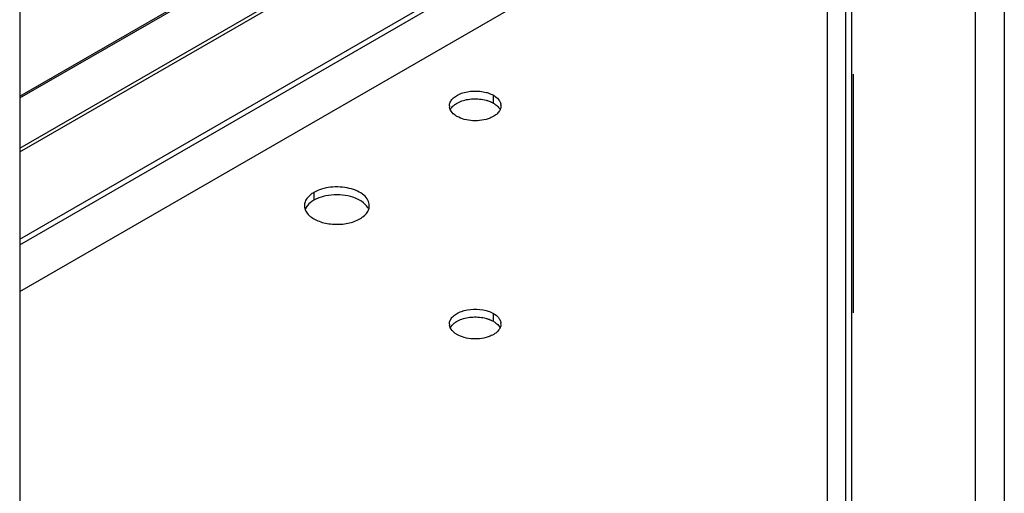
# Model space of a CAD drawing. Header units: inches. Extents: x 5 to 265, y 5 to 171.
# Tile 77 of 212: x 198 to 204, y 76 to 79. Entities that reach past the tile are written whole.
import ezdxf

# ---------------------------------------------------------------- set-up
doc = ezdxf.new("R2010")
doc.units = ezdxf.units.IN
doc.header["$LTSCALE"] = 14.96
doc.header["$MEASUREMENT"] = 0
doc.linetypes.add('HIDDEN', pattern=[0.2, 0.1, -0.1])
doc.layers.get('0').update_dxf_attribs({"linetype": 'CONTINUOUS'})
doc.layers.add('03_ALL_AXES', color=7, linetype='CONTINUOUS')
doc.layers.add('DEFAULT_2', color=7, linetype='HIDDEN')

msp = doc.modelspace()

# ---------------------------------------------------------------- linework, layer by layer
at = {"color": 7, "linetype": 'Continuous'}
for p, q in [((203.9702, 129.2727), (203.9702, 63.136)), ((204.1526, 129.2727), (204.1526, 63.136)), ((203.0446, 128.3338), (203.0446, 65.826)), ((203.1609, 65.2161), (203.1609, 128.1553)), ((203.1987, 65.1634), (203.1987, 128.1362)), ((197.9895, 125.7406), (197.9895, 59.6039)), ((197.9895, 78.5412), (202.2992, 81.0294)), ((197.9895, 78.5314), (202.2998, 81.0199)), ((197.9895, 78.2149), (202.3403, 80.7268)), ((197.9895, 78.1918), (202.3416, 80.7045)), ((197.9895, 77.6457), (202.3214, 80.1467)), ((197.9895, 77.6104), (202.3274, 80.1148))]:
    msp.add_line(p, q, dxfattribs=at)
at = {"layer": '03_ALL_AXES', "color": 7, "linetype": 'Continuous'}
for p, q in [((197.9895, 77.3173), (202.3311, 79.8239)), ((200.955, 78.4975), (200.955, 78.5465)), ((199.8314, 77.9385), (199.8314, 77.8895)), ((200.955, 77.1309), (200.955, 77.1799))]:
    msp.add_line(p, q, dxfattribs=at)
for centre, radius, start, end in [((200.7335, 78.4805), 0.0542, 179.9719, 188.59659), ((200.9481, 78.4806), 0.0542, 359.9719, 8.59659), ((199.84, 77.8557), 0.0681, 171.40423, 180.02811), ((199.9336, 77.712), 0.2049, 115.06789, 119.92967), ((200.1098, 77.8556), 0.0681, 351.40423, 0.02811), ((199.851, 77.8588), 0.0796, 202.43045, 204.89552), ((200.7335, 77.1139), 0.0542, 179.9719, 188.59659), ((200.9481, 77.114), 0.0542, 359.9719, 8.59659)]:
    msp.add_arc(centre, radius, start, end, dxfattribs=at)
for points, knots in [([(200.6793, 78.4805), (200.6793, 78.4884), (200.6832, 78.5052), (200.6992, 78.5273), (200.7235, 78.546), (200.7668, 78.5661), (200.8307, 78.5772), (200.8835, 78.5719), (200.909, 78.565)], [0, 0, 0, 0, 0.087232, 0.184044, 0.295672, 0.422614, 0.708159, 1, 1, 1, 1]), ([(200.7481, 78.5079), (200.773, 78.5179), (200.8274, 78.5283), (200.8824, 78.5232), (200.909, 78.516)], [0, 0, 0, 0, 0.492405, 1, 1, 1, 1]), ([(200.909, 78.565), (200.9132, 78.5639), (200.9291, 78.5591), (200.9444, 78.5526), (200.955, 78.5465)], [0, 0, 0, 0, 0.263268, 1, 1, 1, 1]), ([(200.955, 78.5465), (200.9588, 78.5442), (200.9726, 78.5355), (200.9849, 78.524), (200.9915, 78.5141)], [0, 0, 0, 0, 0.272371, 1, 1, 1, 1]), ([(200.7266, 78.4146), (200.7217, 78.4174), (200.7047, 78.4285), (200.6901, 78.4442), (200.6842, 78.4576)], [0, 0, 0, 0, 0.279986, 1, 1, 1, 1]), ([(200.6859, 78.458), (200.6872, 78.4605), (200.6932, 78.4706), (200.7015, 78.4793), (200.7085, 78.485)], [0, 0, 0, 0, 0.234163, 1, 1, 1, 1]), ([(200.7085, 78.485), (200.7112, 78.4873), (200.7235, 78.4965), (200.7373, 78.5035), (200.7481, 78.5079)], [0, 0, 0, 0, 0.233874, 1, 1, 1, 1]), ([(200.909, 78.516), (200.9117, 78.5153), (200.922, 78.5124), (200.9321, 78.5086), (200.9393, 78.5054)], [0, 0, 0, 0, 0.25736, 1, 1, 1, 1]), ([(200.9393, 78.5054), (200.9407, 78.5048), (200.946, 78.5023), (200.9512, 78.4996), (200.955, 78.4975)], [0, 0, 0, 0, 0.256085, 1, 1, 1, 1]), ([(200.955, 78.4975), (200.9582, 78.4956), (200.97, 78.4882), (200.9807, 78.4789), (200.9871, 78.4709)], [0, 0, 0, 0, 0.268125, 1, 1, 1, 1]), ([(200.9871, 78.4709), (200.9882, 78.4696), (200.9921, 78.4645), (200.9954, 78.4589), (200.9973, 78.4545)], [0, 0, 0, 0, 0.259767, 1, 1, 1, 1]), ([(200.9915, 78.5141), (200.9928, 78.5121), (200.9975, 78.5042), (201.0007, 78.4953), (201.0017, 78.4887)], [0, 0, 0, 0, 0.262095, 1, 1, 1, 1]), ([(201.0023, 78.4805), (201.0023, 78.4783), (201.0017, 78.4691), (200.9988, 78.4602), (200.9956, 78.454)], [0, 0, 0, 0, 0.244781, 1, 1, 1, 1]), ([(200.9334, 78.4042), (200.9171, 78.3976), (200.8817, 78.3885), (200.827, 78.3858), (200.7738, 78.3937), (200.7409, 78.4063), (200.7266, 78.4146)], [0, 0, 0, 0, 0.247188, 0.509885, 0.767302, 1, 1, 1, 1]), ([(200.9731, 78.4271), (200.9703, 78.4248), (200.9581, 78.4156), (200.9443, 78.4085), (200.9334, 78.4042)], [0, 0, 0, 0, 0.233874, 1, 1, 1, 1]), ([(200.9956, 78.454), (200.9944, 78.4516), (200.9883, 78.4414), (200.98, 78.4328), (200.9731, 78.4271)], [0, 0, 0, 0, 0.234163, 1, 1, 1, 1]), ([(200.1779, 77.8556), (200.1779, 77.8673), (200.1709, 77.8927), (200.1432, 77.9241), (200.1025, 77.9489), (200.0516, 77.9659), (199.9945, 77.9739), (199.9359, 77.9723), (199.8804, 77.9612), (199.8464, 77.9472), (199.8314, 77.9385)], [0, 0, 0, 0, 0.086935, 0.186408, 0.303806, 0.43762, 0.582126, 0.729412, 0.871213, 1, 1, 1, 1]), ([(199.8049, 77.9196), (199.7964, 77.9121), (199.7821, 77.896), (199.7742, 77.8757), (199.7727, 77.8658)], [0, 0, 0, 0, 0.530781, 1, 1, 1, 1]), ([(199.8314, 77.9385), (199.8289, 77.9371), (199.8196, 77.9314), (199.8109, 77.9249), (199.8049, 77.9196)], [0, 0, 0, 0, 0.26005, 1, 1, 1, 1]), ([(199.8891, 77.9129), (199.8854, 77.9118), (199.871, 77.9076), (199.8569, 77.9023), (199.8468, 77.8975)], [0, 0, 0, 0, 0.258477, 1, 1, 1, 1]), ([(200.1412, 77.8739), (200.1264, 77.8861), (200.0895, 77.9061), (200.0264, 77.9223), (199.9576, 77.9257), (199.9113, 77.9188), (199.8891, 77.9129)], [0, 0, 0, 0, 0.218902, 0.470535, 0.737955, 1, 1, 1, 1]), ([(199.7719, 77.8556), (199.7719, 77.8487), (199.7734, 77.8394), (199.7766, 77.8306), (199.7775, 77.8284)], [0, 0, 0, 0, 0.743741, 1, 1, 1, 1]), ([(199.7856, 77.8489), (199.7845, 77.8473), (199.7805, 77.8409), (199.7773, 77.8341), (199.7756, 77.8288)], [0, 0, 0, 0, 0.258337, 1, 1, 1, 1]), ([(199.8314, 77.8895), (199.8265, 77.8867), (199.8093, 77.8757), (199.7939, 77.8613), (199.7856, 77.8489)], [0, 0, 0, 0, 0.272316, 1, 1, 1, 1]), ([(200.171, 77.837), (200.1694, 77.8403), (200.1618, 77.8543), (200.1506, 77.8661), (200.1412, 77.8739)], [0, 0, 0, 0, 0.23318, 1, 1, 1, 1]), ([(199.7788, 77.8253), (199.7804, 77.8219), (199.7881, 77.808), (199.7992, 77.7961), (199.8086, 77.7884)], [0, 0, 0, 0, 0.23318, 1, 1, 1, 1]), ([(199.8086, 77.7884), (199.8275, 77.7729), (199.8763, 77.7492), (199.9578, 77.7354), (200.0422, 77.7413), (200.0957, 77.7596), (200.1185, 77.7728)], [0, 0, 0, 0, 0.225651, 0.487909, 0.756855, 1, 1, 1, 1]), ([(200.1185, 77.7728), (200.1253, 77.7767), (200.1484, 77.7919), (200.168, 77.8146), (200.1743, 77.8335)], [0, 0, 0, 0, 0.283715, 1, 1, 1, 1]), ([(200.6793, 77.114), (200.6793, 77.1219), (200.6832, 77.1387), (200.6992, 77.1608), (200.7235, 77.1795), (200.7668, 77.1996), (200.8307, 77.2106), (200.8835, 77.2053), (200.909, 77.1985)], [0, 0, 0, 0, 0.087232, 0.184044, 0.295672, 0.422614, 0.708159, 1, 1, 1, 1]), ([(200.909, 77.1985), (200.9132, 77.1973), (200.9291, 77.1926), (200.9444, 77.186), (200.955, 77.1799)], [0, 0, 0, 0, 0.263268, 1, 1, 1, 1]), ([(200.955, 77.1799), (200.9588, 77.1777), (200.9726, 77.1689), (200.9849, 77.1574), (200.9915, 77.1475)], [0, 0, 0, 0, 0.272371, 1, 1, 1, 1]), ([(200.686, 77.0915), (200.6872, 77.0939), (200.6932, 77.1041), (200.7015, 77.1127), (200.7085, 77.1185)], [0, 0, 0, 0, 0.234163, 1, 1, 1, 1]), ([(200.7085, 77.1185), (200.7113, 77.1207), (200.7235, 77.1299), (200.7373, 77.137), (200.7482, 77.1414)], [0, 0, 0, 0, 0.233874, 1, 1, 1, 1]), ([(200.7482, 77.1414), (200.773, 77.1514), (200.8274, 77.1618), (200.8824, 77.1567), (200.909, 77.1495)], [0, 0, 0, 0, 0.492405, 1, 1, 1, 1]), ([(200.909, 77.1495), (200.9117, 77.1488), (200.922, 77.1458), (200.9321, 77.1421), (200.9394, 77.1388)], [0, 0, 0, 0, 0.25736, 1, 1, 1, 1]), ([(200.9394, 77.1388), (200.9407, 77.1382), (200.946, 77.1358), (200.9512, 77.1331), (200.955, 77.1309)], [0, 0, 0, 0, 0.256085, 1, 1, 1, 1]), ([(200.955, 77.1309), (200.9582, 77.129), (200.97, 77.1216), (200.9807, 77.1123), (200.9872, 77.1044)], [0, 0, 0, 0, 0.268125, 1, 1, 1, 1]), ([(200.9872, 77.1044), (200.9882, 77.1031), (200.9921, 77.0979), (200.9954, 77.0923), (200.9973, 77.0879)], [0, 0, 0, 0, 0.259767, 1, 1, 1, 1]), ([(200.9915, 77.1475), (200.9928, 77.1455), (200.9975, 77.1376), (201.0007, 77.1288), (201.0017, 77.1221)], [0, 0, 0, 0, 0.262095, 1, 1, 1, 1]), ([(201.0023, 77.114), (201.0023, 77.1117), (201.0017, 77.1026), (200.9988, 77.0936), (200.9956, 77.0875)], [0, 0, 0, 0, 0.244781, 1, 1, 1, 1]), ([(200.7266, 77.048), (200.7217, 77.0509), (200.7048, 77.0619), (200.6901, 77.0777), (200.6843, 77.091)], [0, 0, 0, 0, 0.279986, 1, 1, 1, 1]), ([(200.9334, 77.0376), (200.9172, 77.031), (200.8817, 77.0219), (200.827, 77.0192), (200.7738, 77.0271), (200.7409, 77.0398), (200.7266, 77.048)], [0, 0, 0, 0, 0.247188, 0.509885, 0.767302, 1, 1, 1, 1]), ([(200.9731, 77.0605), (200.9703, 77.0582), (200.9581, 77.049), (200.9443, 77.042), (200.9334, 77.0376)], [0, 0, 0, 0, 0.233874, 1, 1, 1, 1]), ([(200.9956, 77.0875), (200.9944, 77.085), (200.9883, 77.0749), (200.98, 77.0662), (200.9731, 77.0605)], [0, 0, 0, 0, 0.234163, 1, 1, 1, 1])]:
    msp.add_open_spline(points, degree=3, knots=knots, dxfattribs=at)
for points in [[(200.6842, 78.4576), (200.6822, 78.4623), (200.6807, 78.4673), (200.6799, 78.4724)], [(200.1743, 77.8335), (200.1756, 77.8373), (200.1765, 77.8414), (200.1772, 77.8454)], [(200.6843, 77.091), (200.6822, 77.0957), (200.6807, 77.1007), (200.6799, 77.1058)]]:
    msp.add_open_spline(points, degree=3, dxfattribs=at)
at = {"layer": 'DEFAULT_2', "color": 7, "linetype": 'HIDDEN'}
msp.add_line((203.2079, 65.2161), (203.2079, 128.1888), dxfattribs=at)

doc.saveas('drawing.dxf')
